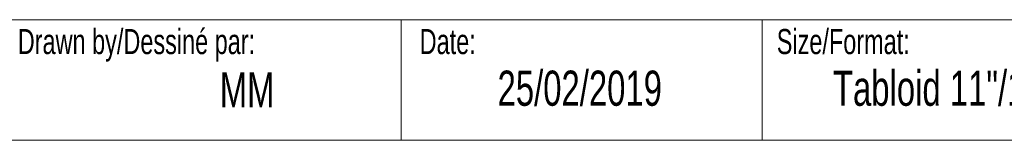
# Model space of a CAD drawing. Header units: inches. Extents: x 0.5 to 19.2, y -4 to 10.7.
# Tile 5 of 13: x 6 to 10.1, y 0.5 to 1. Entities that reach past the tile are written whole.
import ezdxf

# ---------------------------------------------------------------- set-up
doc = ezdxf.new("R2010")
doc.units = ezdxf.units.IN
doc.header["$MEASUREMENT"] = 0
doc.styles.add('SLDTEXTSTYLE0', font='TXT', dxfattribs={"width": 0.7})

msp = doc.modelspace()

# ---------------------------------------------------------------- linework, layer by layer
at = {"color": 7, "linetype": 'Continuous', "lineweight": 18}
for p, q in [((0.7512516, 1.01707317), (14.1262516, 1.01707317)), ((7.6262516, 1.01707317), (7.6262516, 0.51707317)), ((9.1262516, 1.01707317), (9.1262516, 0.51707317)), ((14.2512516, 0.51707317), (0.6262516, 0.51707317))]:
    msp.add_line(p, q, dxfattribs=at)

# ---------------------------------------------------------------- texts
at = {"color": 7, "linetype": 'Continuous', "lineweight": 0, "style": 'SLDTEXTSTYLE0'}
for s, insert, char_height, attachment_point in [('Drawn by/Dessiné par:', (6.03329934, 0.97867855), 0.1041666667, 1), ('Size/Format:', (9.18750927, 0.97867855), 0.1041666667, 1), ('Date:', (7.70350905, 0.97867855), 0.104166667, 1), ('Tabloid 11"/17"', (9.88310669, 0.80596202), 0.1458333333, 2), ('MM', (6.98639338, 0.79939676), 0.145833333, 2), ('25/02/2019', (8.36878578, 0.80596202), 0.145833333, 2)]:
    msp.add_mtext(s, dxfattribs=dict(at, insert=insert, char_height=char_height, attachment_point=attachment_point))

doc.saveas('drawing.dxf')
